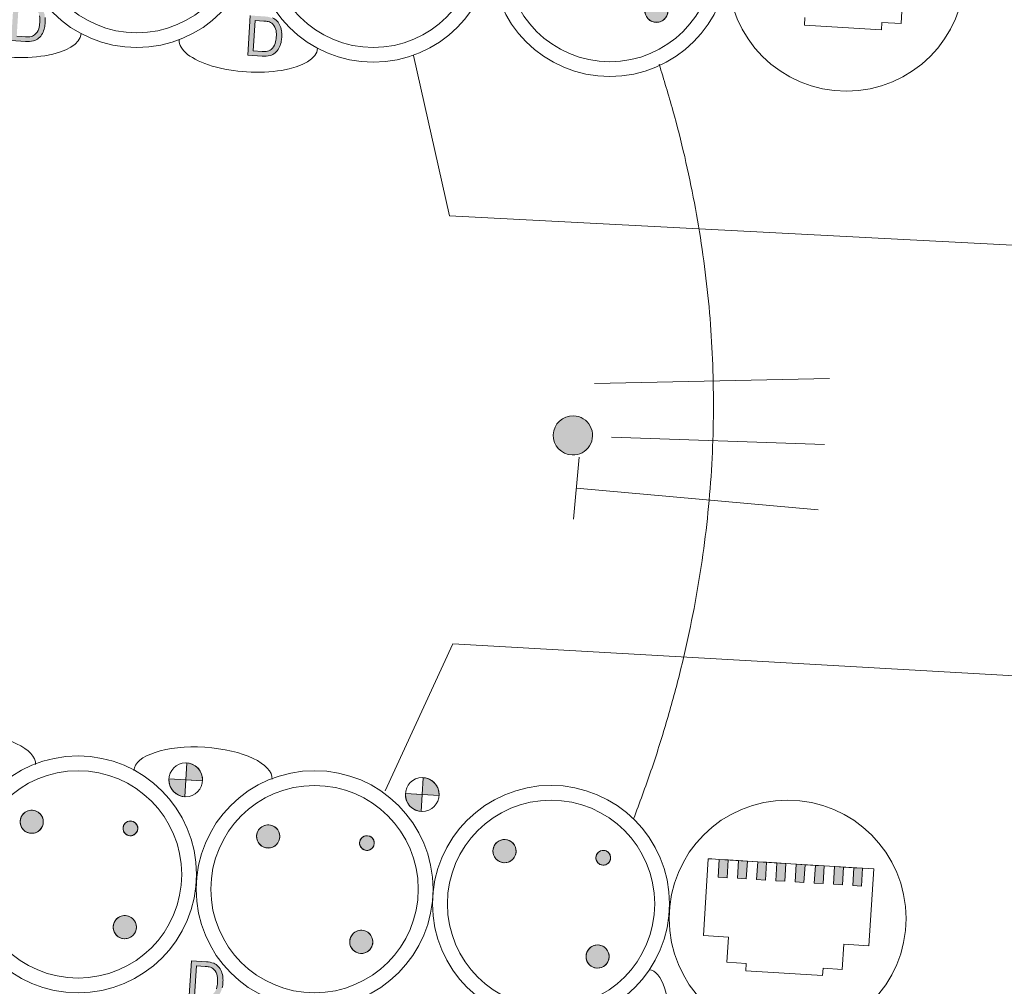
# Model space of a CAD drawing. Header units: millimetres. Extents: x -2845 to 74565, y -36590 to 13748.
# Tile 19 of 53: x 40176 to 40841, y -26700 to -26047. Entities that reach past the tile are written whole.
import ezdxf

# ---------------------------------------------------------------- set-up
doc = ezdxf.new("R2010")
doc.units = ezdxf.units.MM
for name, color, linetype, lineweight in [('A-DETL-GENF', 7, 'Continuous', 18), ('CABLES', 7, 'Continuous', 18), ('INSTAL ELECTRIQUE', 7, 'Continuous', 18)]:
    doc.layers.add(name, color=color, linetype=linetype, lineweight=lineweight)

# ---------------------------------------------------------------- blocks, each defined once
blk = doc.blocks.new('603_10POSTES_CLS_PUI_LEGRAND - 6X PC2P_T_45__A_D _ 2X PC2P_T_45__A _ 2X RJ45-6728498-2021_015_1111_DCE_1_50_N0 FINI_CFO_PCN')
at = {"layer": 'A-DETL-GENF'}
for points in [[(105.91, -224.55), (106.96, -228.46), (108.2, -230.09), (111.71, -232.11), (113.74, -232.38), (117.65, -231.33), (119.27, -230.09), (121.29, -226.58), (121.56, -224.55), (120.51, -220.64), (117.65, -217.78), (113.74, -216.73), (111.71, -217), (108.2, -219.02), (106.96, -220.64)], [(38.76, -291.71), (39.03, -293.73), (41.05, -297.24), (44.56, -299.26), (46.58, -299.53), (50.5, -298.48), (53.36, -295.62), (54.41, -291.71), (53.36, -287.79), (52.12, -286.17), (48.61, -284.15), (44.56, -284.15), (41.05, -286.17), (39.03, -289.68)], [(108.39, -291.36), (109.06, -293.86), (110.89, -295.69), (113.39, -296.36), (116.93, -294.9), (118.39, -291.36), (116.93, -287.83), (114.69, -286.53), (110.89, -287.03), (109.06, -288.86)], [(137.05, -326.6), (148.44, -326.6), (148.44, -315.2), (145.49, -315.58), (142.74, -316.72), (140.38, -318.54), (138.57, -320.9), (137.43, -323.65)], [(148.44, -338), (151.4, -337.61), (154.15, -336.47), (156.51, -334.66), (158.32, -332.3), (159.46, -329.55), (159.85, -326.6), (148.44, -326.6)], [(105.91, -384.55), (106.96, -388.46), (108.2, -390.09), (111.71, -392.11), (113.74, -392.38), (117.65, -391.33), (119.27, -390.09), (121.29, -386.58), (121.56, -384.55), (120.51, -380.64), (117.65, -377.78), (113.74, -376.73), (111.71, -377), (108.2, -379.02), (106.96, -380.64)], [(38.76, -451.71), (39.03, -453.73), (41.05, -457.24), (44.56, -459.26), (46.58, -459.53), (50.5, -458.48), (53.36, -455.62), (54.41, -451.71), (53.36, -447.79), (52.12, -446.17), (48.61, -444.15), (44.56, -444.15), (41.05, -446.17), (39.03, -449.68)], [(108.39, -451.36), (109.06, -453.86), (110.89, -455.69), (113.39, -456.36), (116.93, -454.9), (118.39, -451.36), (116.93, -447.83), (114.69, -446.53), (110.89, -447.03), (109.06, -448.86)], [(137.05, -486.6), (148.44, -486.6), (148.44, -475.2), (145.49, -475.58), (142.74, -476.72), (140.38, -478.54), (138.57, -480.9), (137.43, -483.65)], [(148.44, -498), (151.4, -497.61), (154.15, -496.47), (156.51, -494.66), (158.32, -492.3), (159.46, -489.55), (159.85, -486.6), (148.44, -486.6)], [(105.16, -695.5), (117.16, -695.5), (117.16, -689.5), (105.16, -689.5)], [(105.16, -708.5), (117.16, -708.5), (117.16, -702.5), (105.16, -702.5)], [(105.16, -721.5), (117.16, -721.5), (117.16, -715.5), (105.16, -715.5)], [(105.16, -734.5), (117.16, -734.5), (117.16, -728.5), (105.16, -728.5)], [(105.16, -747.5), (117.16, -747.5), (117.16, -741.5), (105.16, -741.5)], [(105.16, -760.5), (117.16, -760.5), (117.16, -754.5), (105.16, -754.5)], [(105.16, -773.5), (117.16, -773.5), (117.16, -767.5), (105.16, -767.5), (105.16, -769.88)], [(105.16, -786.5), (117.16, -786.5), (117.16, -780.5), (105.16, -780.5)]]:
    blk.add_hatch(color=256, dxfattribs=at).paths.add_polyline_path(points)
h = blk.add_hatch(color=256, dxfattribs=at)
h.paths.add_polyline_path([(-0.04, -350.44), (1.35, -354.86), (4.03, -357.71), (7.74, -359.46), (13.25, -360.16), (18.77, -359.46), (22.47, -357.71), (25.15, -354.86), (26.51, -350.64), (26.67, -348.11), (26.67, -338), (-0.15, -338), (-0.15, -347.7)])
h.paths.add_polyline_path([(3.19, -350.34), (3, -347.52), (3, -341.55), (23.5, -341.55), (23.06, -351.51), (21.84, -353.56), (19.21, -355.51), (15.47, -356.42), (11.03, -356.42), (7.29, -355.51), (4.66, -353.56), (3.44, -351.51)])
h = blk.add_hatch(color=256, dxfattribs=at)
h.paths.add_polyline_path([(38.76, -611.58), (39.81, -615.49), (42.67, -618.35), (46.58, -619.4), (50.5, -618.35), (53.36, -615.49), (54.41, -611.58), (54.14, -609.55), (52.12, -606.04), (48.61, -604.02), (46.58, -603.75), (42.67, -604.8), (39.81, -607.66), (39.03, -609.55)])
h.paths.add_polyline_path([(108.39, -611.23), (109.86, -614.77), (113.39, -616.23), (115.89, -615.56), (116.93, -614.77), (118.39, -611.23), (118.22, -609.94), (115.89, -606.9), (114.69, -606.4), (110.89, -606.9), (108.56, -609.94)])
h.paths.add_polyline_path([(105.91, -544.42), (106.96, -548.34), (108.2, -549.96), (111.71, -551.98), (113.74, -552.25), (117.65, -551.2), (120.51, -548.34), (121.56, -544.42), (121.29, -542.4), (119.27, -538.89), (117.65, -537.65), (113.74, -536.6), (111.71, -536.87), (108.2, -538.89), (106.96, -540.51)])
for p, q in [((148.44, -338), (148.44, -315.19)), ((148.44, -326.6), (148.44, -315.2)), ((137.05, -326.6), (148.44, -326.6)), ((159.85, -326.6), (148.44, -326.6)), ((148.44, -326.6), (148.44, -338)), ((26.67, -338), (-0.15, -338)), ((26.67, -348.11), (26.67, -338)), ((3, -341.55), (23.5, -341.55)), ((23.5, -341.55), (23.5, -347.52)), ((148.44, -498), (148.44, -475.19)), ((148.44, -486.6), (148.44, -475.2)), ((137.05, -486.6), (148.44, -486.6)), ((159.85, -486.6), (148.44, -486.6)), ((148.44, -486.6), (148.44, -498)), ((117.16, -682), (65.16, -682)), ((65.16, -682), (65.16, -699)), ((117.16, -684.5), (117.16, -682)), ((117.16, -689.5), (117.16, -684.5)), ((105.16, -689.5), (105.16, -695.5)), ((117.16, -689.5), (105.16, -689.5)), ((117.16, -689.5), (105.16, -689.5)), ((105.16, -689.5), (105.16, -695.5)), ((117.16, -695.5), (117.16, -689.5)), ((117.16, -689.5), (117.16, -786.5)), ((105.16, -695.5), (117.16, -695.5)), ((117.16, -695.5), (105.16, -695.5)), ((117.16, -702.5), (117.16, -695.5)), ((65.16, -699), (48.16, -699)), ((48.16, -699), (48.16, -712)), ((105.16, -702.5), (105.16, -708.5)), ((117.16, -702.5), (105.16, -702.5)), ((117.16, -702.5), (105.16, -702.5)), ((105.16, -702.5), (105.16, -708.5)), ((117.16, -708.5), (117.16, -702.5)), ((105.16, -708.5), (117.16, -708.5)), ((117.16, -708.5), (105.16, -708.5)), ((117.16, -715.5), (117.16, -708.5)), ((48.16, -712), (43.16, -712)), ((43.16, -712), (43.16, -738)), ((105.16, -715.5), (105.16, -721.5)), ((117.16, -715.5), (105.16, -715.5)), ((117.16, -715.5), (105.16, -715.5)), ((105.16, -715.5), (105.16, -721.5)), ((117.16, -721.5), (117.16, -715.5)), ((105.16, -721.5), (117.16, -721.5)), ((117.16, -721.5), (105.16, -721.5)), ((117.16, -728.5), (117.16, -721.5)), ((105.16, -728.5), (105.16, -734.5)), ((117.16, -728.5), (105.16, -728.5)), ((117.16, -728.5), (105.16, -728.5)), ((105.16, -728.5), (105.16, -734.5)), ((117.16, -734.5), (117.16, -728.5)), ((105.16, -734.5), (117.16, -734.5)), ((117.16, -734.5), (105.16, -734.5)), ((117.16, -741.5), (117.16, -734.5)), ((43.16, -764), (43.16, -738)), ((105.16, -741.5), (105.16, -747.5)), ((117.16, -741.5), (105.16, -741.5)), ((117.16, -741.5), (105.16, -741.5)), ((105.16, -747.5), (105.16, -741.5)), ((117.16, -747.5), (117.16, -741.5)), ((105.16, -747.5), (117.16, -747.5)), ((117.16, -747.5), (105.16, -747.5)), ((117.16, -754.5), (117.16, -747.5)), ((105.16, -754.5), (105.16, -760.5)), ((117.16, -754.5), (105.16, -754.5)), ((117.16, -754.5), (105.16, -754.5)), ((105.16, -760.5), (105.16, -754.5)), ((117.16, -760.5), (117.16, -754.5)), ((48.16, -764), (43.16, -764)), ((48.16, -777), (48.16, -764)), ((105.16, -760.5), (117.16, -760.5)), ((117.16, -760.5), (105.16, -760.5)), ((117.16, -767.5), (117.16, -760.5)), ((105.16, -767.5), (105.16, -773.5)), ((117.16, -767.5), (105.16, -767.5)), ((117.16, -767.5), (105.16, -767.5)), ((105.16, -773.5), (105.16, -767.5)), ((117.16, -773.5), (117.16, -767.5)), ((65.16, -777), (48.16, -777)), ((65.16, -794), (65.16, -777)), ((105.16, -773.5), (117.16, -773.5)), ((117.16, -773.5), (105.16, -773.5)), ((117.16, -780.5), (117.16, -773.5)), ((105.16, -780.5), (105.16, -786.5)), ((117.16, -780.5), (105.16, -780.5)), ((117.16, -780.5), (105.16, -780.5)), ((105.16, -786.5), (105.16, -780.5)), ((117.16, -786.5), (117.16, -780.5)), ((105.16, -786.5), (117.16, -786.5)), ((117.16, -786.5), (105.16, -786.5)), ((117.16, -786.5), (117.16, -794)), ((117.16, -794), (65.16, -794))]:
    blk.add_line(p, q, dxfattribs=at)
for centre, radius in [((80.16, -258), 80), ((80.16, -258), 70), ((113.74, -224.55), 7.82), ((46.58, -291.71), 7.82), ((113.39, -291.36), 5), ((148.44, -326.6), 11.4), ((80.16, -418), 80), ((80.16, -418), 70), ((113.74, -384.55), 7.82), ((46.58, -451.71), 7.82), ((113.39, -451.36), 5), ((148.44, -486.6), 11.4), ((80.16, -578), 80), ((80.16, -578), 70), ((113.74, -544.42), 7.82), ((46.58, -611.58), 7.82), ((113.39, -611.23), 5), ((80.16, -738), 80)]:
    blk.add_circle(centre, radius, dxfattribs=at)
for centre, radius, start, end in [((113.74, -224.55), 7.82, 45, 225), ((113.74, -224.55), 7.82, 225, 45), ((46.58, -291.71), 7.82, 45, 225), ((46.58, -291.71), 7.82, 225, 45), ((113.39, -291.36), 5, 45, 225), ((113.39, -291.36), 5, 225, 45), ((148.44, -326.6), 11.4, 90, 180), ((148.44, -326.6), 11.4, 270, 0), ((17.76, -349.75), 5.59, 316.98368, 353.88847), ((3.93, -347.65), 19.57, 352.10239, 0.38224), ((10.7, -348.41), 15.97, 342.86733, 1.05339), ((12.87, -338.37), 18.14, 257.16704, 271.19003), ((13.63, -338.37), 18.14, 268.80997, 282.83296), ((14.14, -344.22), 15.93, 279.31311, 294.47187), ((15.69, -348.01), 8.29, 283.74501, 317.96306), ((16.61, -349.6), 10, 294.34983, 317.33816), ((17.88, -350.42), 8.52, 315.60014, 341.55673), ((12.96, -338.47), 21.69, 261.60098, 270.77949), ((13.55, -338.47), 21.69, 269.22051, 278.39902), ((113.74, -384.55), 7.82, 45, 225), ((113.74, -384.55), 7.82, 225, 45), ((46.58, -451.71), 7.82, 45, 225), ((46.58, -451.71), 7.82, 225, 45), ((113.39, -451.36), 5, 45, 225), ((113.39, -451.36), 5, 225, 45), ((148.44, -486.6), 11.4, 90, 180), ((148.44, -486.6), 11.4, 270, 0), ((113.74, -544.42), 7.82, 90, 270), ((113.74, -544.42), 7.82, 270, 90), ((46.58, -611.58), 7.82, 90, 270), ((46.58, -611.58), 7.82, 270, 90), ((113.39, -611.23), 5, 90, 270), ((113.39, -611.23), 5, 270, 90)]:
    blk.add_arc(centre, radius, start, end, dxfattribs=at)
at = {"layer": 'INSTAL ELECTRIQUE'}
for centre, major_axis in [((152.46, -178.01), (0, 46.77)), ((152.46, -338.01), (0, 46.77)), ((0.08, -646.81), (39.75, 0))]:
    blk.add_ellipse(centre, major_axis=major_axis, ratio=0.400501, start_param=3.141593, end_param=6.283185, dxfattribs=at)
blk = doc.blocks.new('603_10POSTES_CLS_PUI_LEGRAND - 6X PC2P_T_45__A_D _ 2X PC2P_T_45__A _ 2X RJ45-V19-2021_015_1111_DCE_1_50_N0 FINI_CFO_PCN')
at = {"layer": 'A-DETL-GENF'}
h = blk.add_hatch(color=256, dxfattribs=at)
h.paths.add_polyline_path([(-160.35, -190.44), (-158.96, -194.86), (-156.28, -197.71), (-152.57, -199.46), (-147.06, -200.16), (-141.55, -199.46), (-137.84, -197.71), (-135.16, -194.86), (-133.8, -190.64), (-133.64, -188.11), (-133.64, -178), (-160.46, -178), (-160.46, -187.7)])
h.paths.add_polyline_path([(-157.27, -188.93), (-157.31, -181.55), (-136.81, -181.55), (-137.25, -191.51), (-138.47, -193.56), (-141.1, -195.51), (-144.84, -196.42), (-149.28, -196.42), (-153.02, -195.51), (-155.65, -193.56), (-156.87, -191.51), (-157.12, -190.34)])
h = blk.add_hatch(color=256, dxfattribs=at)
h.paths.add_polyline_path([(-160.35, -350.44), (-158.96, -354.86), (-156.28, -357.71), (-152.57, -359.46), (-147.06, -360.16), (-141.55, -359.46), (-137.84, -357.71), (-135.16, -354.86), (-133.8, -350.64), (-133.64, -348.11), (-133.64, -338), (-160.46, -338), (-160.46, -347.7)])
h.paths.add_polyline_path([(-157.27, -348.93), (-157.31, -341.55), (-136.81, -341.55), (-137.25, -351.51), (-138.47, -353.56), (-141.1, -355.51), (-144.84, -356.42), (-149.28, -356.42), (-153.02, -355.51), (-155.65, -353.56), (-156.87, -351.51), (-157.12, -350.34)])
h = blk.add_hatch(color=256, dxfattribs=at)
h.paths.add_polyline_path([(-121.24, -611.58), (-120.97, -613.6), (-118.95, -617.11), (-117.33, -618.35), (-113.42, -619.4), (-109.5, -618.35), (-106.64, -615.49), (-105.59, -611.58), (-106.64, -607.66), (-107.88, -606.04), (-111.39, -604.02), (-113.42, -603.75), (-117.33, -604.8), (-118.95, -606.04), (-120.97, -609.55)])
h.paths.add_polyline_path([(-51.44, -612.53), (-50.14, -614.77), (-46.61, -616.23), (-43.07, -614.77), (-42.28, -613.73), (-41.78, -609.94), (-44.11, -606.9), (-45.31, -606.4), (-49.11, -606.9), (-50.94, -608.73)])
h.paths.add_polyline_path([(-54.09, -544.42), (-53.82, -546.45), (-51.8, -549.96), (-48.29, -551.98), (-44.24, -551.98), (-40.73, -549.96), (-39.49, -548.34), (-38.44, -544.42), (-39.49, -540.51), (-40.73, -538.89), (-44.24, -536.87), (-48.29, -536.87), (-51.8, -538.89), (-53.04, -540.51), (-53.94, -543.86)])
for p, q in [((-160.46, -178), (-160.46, -187.7)), ((-157.31, -187.52), (-157.31, -181.55)), ((-160.46, -338), (-160.46, -347.7)), ((-133.64, -338), (-160.46, -338)), ((-157.31, -341.55), (-136.81, -341.55)), ((-157.31, -347.52), (-157.31, -341.55)), ((-136.81, -341.55), (-136.81, -347.52)), ((-111.84, -712), (-116.84, -712)), ((-116.84, -712), (-116.84, -738)), ((-116.84, -764), (-116.84, -738)), ((-111.84, -764), (-116.84, -764)), ((-111.84, -777), (-111.84, -764)), ((-94.84, -777), (-111.84, -777))]:
    blk.add_line(p, q, dxfattribs=at)
for centre, radius in [((-80.15, -258), 80), ((-80.15, -258), 70), ((-80.15, -418), 80), ((-80.15, -418), 70), ((-79.84, -578), 80), ((-79.84, -578), 70), ((-113.42, -611.58), 7.82), ((-79.84, -738), 80)]:
    blk.add_circle(centre, radius, dxfattribs=at)
for centre, radius, start, end in [((-144.51, -188.41), 15.97, 177.45922, 197.13267), ((-137.74, -187.65), 19.57, 179.61776, 187.89761), ((-151.57, -189.75), 5.59, 186.11153, 223.01632), ((-151.69, -190.42), 8.52, 198.44327, 224.39986), ((-150.42, -189.6), 10, 222.66184, 245.65017), ((-149.5, -188.01), 8.29, 222.03694, 256.25499), ((-147.95, -184.22), 15.93, 245.52813, 260.68689), ((-147.44, -178.37), 18.14, 257.16704, 271.19003), ((-146.68, -178.37), 18.14, 268.80997, 282.83296), ((-147.36, -178.47), 21.69, 261.60098, 270.77949), ((-146.76, -178.47), 21.69, 269.22051, 278.39902), ((-144.51, -348.41), 15.97, 177.45922, 197.13267), ((-137.74, -347.65), 19.57, 179.61776, 187.89761), ((-151.57, -349.75), 5.59, 186.11153, 223.01632), ((-142.55, -349.75), 5.59, 316.98368, 353.88847), ((-156.38, -347.65), 19.57, 352.10239, 0.38224), ((-151.69, -350.42), 8.52, 198.44327, 224.39986), ((-150.42, -349.6), 10, 222.66184, 245.65017), ((-149.5, -348.01), 8.29, 222.03694, 256.25499), ((-147.95, -344.22), 15.93, 245.52813, 260.68689), ((-147.44, -338.37), 18.14, 257.16704, 271.19003), ((-146.68, -338.37), 18.14, 268.80997, 282.83296), ((-146.17, -344.22), 15.93, 279.31311, 294.47187), ((-144.62, -348.01), 8.29, 283.74501, 317.96306), ((-143.7, -349.6), 10, 294.34983, 317.33816), ((-142.43, -350.42), 8.52, 315.60014, 341.55673), ((-147.36, -338.47), 21.69, 261.60098, 270.77949), ((-146.76, -338.47), 21.69, 269.22051, 278.39902), ((-113.42, -611.58), 7.82, 90, 270)]:
    blk.add_arc(centre, radius, start, end, dxfattribs=at)
at = {"layer": 'INSTAL ELECTRIQUE'}
for centre in [(-153.08, -178.01), (-153.08, -338.01)]:
    blk.add_ellipse(centre, major_axis=(0, 46.77), ratio=0.400501, start_param=0, end_param=3.141593, dxfattribs=at)
blk = doc.blocks.new('Fil - COCHE DE FIL_PE_SYMBOLE-4085576-2021_015_1111_DCE_1_50_N0 FINI_CFO_PCN')
at = {"layer": 'CABLES', "lineweight": 9}
for p, q in [((-0.42, 1.8), (0.42, 1.8)), ((0, 1.8), (0, -1.48))]:
    blk.add_line(p, q, dxfattribs=at)
blk = doc.blocks.new('Fil - Coche de fil circulaire-323115-2021_015_1111_DCE_1_50_N0 FINI_CFO_PCN')
at = {"layer": 'CABLES', "lineweight": 9}
blk.add_hatch(color=256, dxfattribs=at).paths.add_polyline_path([(0.235, 2.023), (0.193, 2.078), (0.139, 2.12), (0.075, 2.147), (0.006, 2.156), (-0.062, 2.147), (-0.126, 2.12), (-0.181, 2.078), (-0.223, 2.023), (-0.249, 1.96), (-0.258, 1.891), (-0.249, 1.823), (-0.223, 1.759), (-0.181, 1.704), (-0.126, 1.662), (-0.062, 1.636), (0.006, 1.627), (0.075, 1.636), (0.139, 1.662), (0.193, 1.704), (0.235, 1.759), (0.262, 1.823), (0.271, 1.891), (0.262, 1.96)])
blk.add_line((0, 1.371), (0, -1.507), dxfattribs=at)
for start, end in [(360, 180), (180, 360)]:
    blk.add_arc((0.006, 1.891), 0.265, start, end, dxfattribs=at)
blk = doc.blocks.new('Fil - Coche de fil long-323512-2021_015_1111_DCE_1_50_N0 FINI_CFO_PCN')
at = {"layer": 'CABLES', "lineweight": 9}
blk.add_line((0, 1.605), (0, -1.57), dxfattribs=at)
blk = doc.blocks.new('B02_ELE_rvt-1-2021_015_1111_DCE_1_50_N0 FINI_CFO_PCN')
at = {"layer": 'CABLES', "flags": 128}
for points in [[(-11925.39, -26220.32), (-12703.27, -26179.81), (-12727.55, -26071.48)], [(-11934.76, -26512.59), (-12701.04, -26468.97), (-12746.67, -26568.19)]]:
    blk.add_lwpolyline(points, dxfattribs=at)
at = {"layer": 'CABLES'}
blk.add_open_spline([(-12561.75, -26077.53), (-12480.62, -26330.83), (-12579.02, -26587.19)], degree=2, dxfattribs=at)
at = {"layer": 'CABLES', "lineweight": 18}
for name, p, xscale, yscale, zscale, rotation in [('Fil - Coche de fil long-323512-2021_015_1111_DCE_1_50_N0 FINI_CFO_PCN', (-12525.26, -26291.36), 49.99999999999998, 49.99999999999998, 49.99999999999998, 91.24724277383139), ('Fil - Coche de fil circulaire-323115-2021_015_1111_DCE_1_50_N0 FINI_CFO_PCN', (-12525.5, -26331.65), 49.99999999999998, 49.99999999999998, 49.99999999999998, 88.05446960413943), ('Fil - COCHE DE FIL_PE_SYMBOLE-4085576-2021_015_1111_DCE_1_50_N0 FINI_CFO_PCN', (-12527.98, -26371.86), 49.99999999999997, 49.99999999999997, 49.99999999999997, 84.88883257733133)]:
    blk.add_blockref(name, p, dxfattribs=dict(at, xscale=xscale, yscale=yscale, zscale=zscale, rotation=rotation))
at = {"layer": 'INSTAL ELECTRIQUE', "color": 253, "lineweight": 18, "true_color": 0xaaaaaa, "rotation": 86.44424256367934}
for name, p in [('603_10POSTES_CLS_PUI_LEGRAND - 6X PC2P_T_45__A_D _ 2X PC2P_T_45__A _ 2X RJ45-V19-2021_015_1111_DCE_1_50_N0 FINI_CFO_PCN', (-13166.96, -25890.23)), ('603_10POSTES_CLS_PUI_LEGRAND - 6X PC2P_T_45__A_D _ 2X PC2P_T_45__A _ 2X RJ45-6728498-2021_015_1111_DCE_1_50_N0 FINI_CFO_PCN', (-13216.58, -26688.69))]:
    blk.add_blockref(name, p, dxfattribs=at)

msp = doc.modelspace()

# ---------------------------------------------------------------- block references
at = {"lineweight": 5}
msp.add_blockref('B02_ELE_rvt-1-2021_015_1111_DCE_1_50_N0 FINI_CFO_PCN', (53169.33, 0), dxfattribs=at)

doc.saveas('drawing.dxf')
